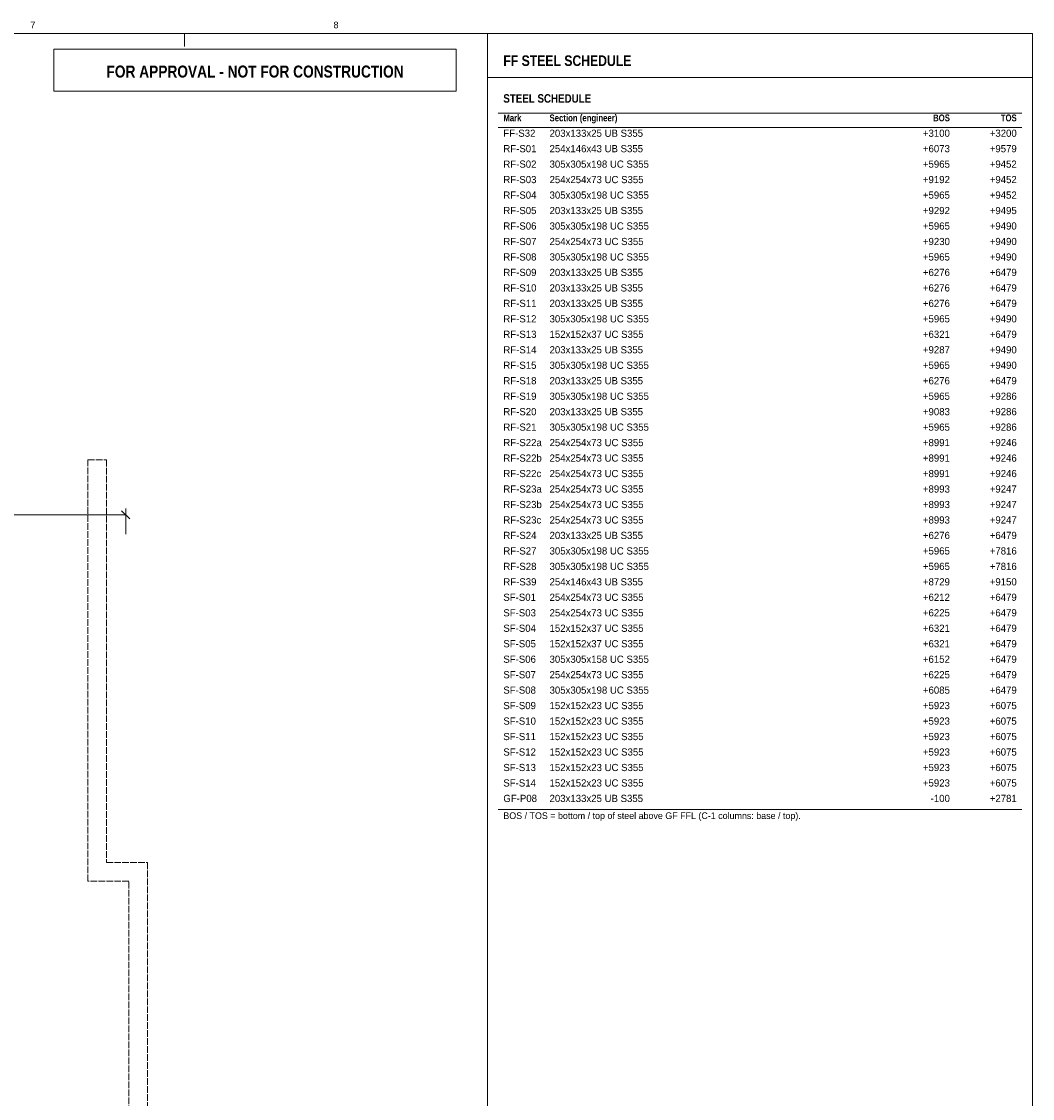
# Model space of a CAD drawing. Header units: millimetres. Extents: x 17 to 587, y 4 to 415.
# Tile 7 of 7: x 394 to 587, y 210 to 415. Entities that reach past the tile are written whole.
import ezdxf
from ezdxf.enums import TextEntityAlignment as Align

# ---------------------------------------------------------------- set-up
doc = ezdxf.new("R2010")
doc.units = ezdxf.units.MM
doc.linetypes.add('DASHED', pattern=[1.524, 1.27, -0.254])
for name, color, linetype in [('LINE-INK', 7, 'Continuous'), ('LINE-RED', 7, 'Continuous'), ('LINE-STEEL_GREY-DASH', 7, 'DASHED'), ('LINE-TEAL', 7, 'Continuous'), ('TEXT-INK', 7, 'Continuous'), ('TEXT-RED', 7, 'Continuous'), ('TEXT-STEEL_GREY', 7, 'Continuous'), ('TEXT-TEAL', 7, 'Continuous')]:
    doc.layers.add(name, color=color, linetype=linetype)
doc.styles.add('OpenSansCondensed-Bold', font='OpenSansCondensed-Bold.ttf')

msp = doc.modelspace()

# ---------------------------------------------------------------- linework, layer by layer
at = {"layer": 'LINE-INK', "lineweight": 5}
for p, q in [((425.13, 413), (425.13, 410.5)), ((483, 7), (483, 413)), ((485, 397.8), (585, 397.8)), ((485, 395.05), (585, 395.05)), ((413.91, 321.13), (86.09, 321.13)), ((414.68, 320.35), (413.13, 321.9)), ((413.91, 317.43), (413.91, 322.33)), ((485, 264.92), (585, 264.92))]:
    msp.add_line(p, q, dxfattribs=at)
msp.add_lwpolyline([(20, 7), (587, 7), (587, 413), (20, 413)], close=True, dxfattribs=at)
at = {"layer": 'LINE-RED', "lineweight": 5}
msp.add_lwpolyline([(400.21, 402), (477, 402), (477, 410), (400.21, 410)], close=True, dxfattribs=at)
at = {"layer": 'LINE-STEEL_GREY-DASH', "lineweight": 5}
msp.add_lwpolyline([(296.81, 191.9), (414.54, 191.9), (414.54, 251.19), (406.66, 251.19), (406.66, 331.63), (410.22, 331.63), (410.22, 254.75), (418.09, 254.75), (418.09, 126.37), (376.47, 126.37)], dxfattribs=at)
at = {"layer": 'LINE-TEAL', "lineweight": 5}
msp.add_line((483, 404.6), (587, 404.6), dxfattribs=at)

# ---------------------------------------------------------------- texts
at = {"layer": 'TEXT-INK', "style": 'OpenSansCondensed-Bold'}
msp.add_text('STEEL SCHEDULE', height=1.6256, dxfattribs=at).set_placement((486, 399.8))
at = {"layer": 'TEXT-INK'}
for s, height, p in [('FF-S32', 1.372, (486, 393.29)), ('203x133x25 UB S355', 1.3716, (494.82, 393.29)), ('RF-S01', 1.372, (486, 390.34)), ('254x146x43 UB S355', 1.3716, (494.82, 390.34)), ('RF-S02', 1.372, (486, 387.39)), ('305x305x198 UC S355', 1.3716, (494.82, 387.39)), ('RF-S03', 1.372, (486, 384.44)), ('254x254x73 UC S355', 1.3716, (494.82, 384.44)), ('RF-S04', 1.372, (486, 381.48)), ('305x305x198 UC S355', 1.3716, (494.82, 381.48)), ('RF-S05', 1.372, (486, 378.53)), ('203x133x25 UB S355', 1.3716, (494.82, 378.53)), ('RF-S06', 1.372, (486, 375.58)), ('305x305x198 UC S355', 1.3716, (494.82, 375.58)), ('RF-S07', 1.372, (486, 372.62)), ('254x254x73 UC S355', 1.3716, (494.82, 372.62)), ('RF-S08', 1.372, (486, 369.67)), ('305x305x198 UC S355', 1.3716, (494.82, 369.67)), ('RF-S09', 1.372, (486, 366.72)), ('203x133x25 UB S355', 1.3716, (494.82, 366.72)), ('RF-S10', 1.372, (486, 363.76)), ('203x133x25 UB S355', 1.3716, (494.82, 363.76)), ('RF-S11', 1.372, (486, 360.81)), ('203x133x25 UB S355', 1.3716, (494.82, 360.81)), ('RF-S12', 1.372, (486, 357.86)), ('305x305x198 UC S355', 1.3716, (494.82, 357.86)), ('RF-S13', 1.372, (486, 354.91)), ('152x152x37 UC S355', 1.3716, (494.82, 354.91)), ('RF-S14', 1.372, (486, 351.95)), ('203x133x25 UB S355', 1.3716, (494.82, 351.95)), ('RF-S15', 1.372, (486, 349)), ('305x305x198 UC S355', 1.3716, (494.82, 349)), ('RF-S18', 1.372, (486, 346.05)), ('203x133x25 UB S355', 1.3716, (494.82, 346.05)), ('RF-S19', 1.372, (486, 343.09)), ('305x305x198 UC S355', 1.3716, (494.82, 343.09)), ('RF-S20', 1.372, (486, 340.14)), ('203x133x25 UB S355', 1.3716, (494.82, 340.14)), ('RF-S21', 1.372, (486, 337.19)), ('305x305x198 UC S355', 1.3716, (494.82, 337.19)), ('RF-S22a', 1.372, (486, 334.24)), ('254x254x73 UC S355', 1.3716, (494.82, 334.24)), ('RF-S22b', 1.372, (486, 331.28)), ('254x254x73 UC S355', 1.3716, (494.82, 331.28)), ('RF-S22c', 1.372, (486, 328.33)), ('254x254x73 UC S355', 1.3716, (494.82, 328.33)), ('RF-S23a', 1.372, (486, 325.38)), ('254x254x73 UC S355', 1.3716, (494.82, 325.38)), ('RF-S23b', 1.372, (486, 322.42)), ('254x254x73 UC S355', 1.3716, (494.82, 322.42)), ('RF-S23c', 1.372, (486, 319.47)), ('254x254x73 UC S355', 1.3716, (494.82, 319.47)), ('RF-S24', 1.372, (486, 316.52)), ('203x133x25 UB S355', 1.3716, (494.82, 316.52)), ('RF-S27', 1.372, (486, 313.56)), ('305x305x198 UC S355', 1.3716, (494.82, 313.56)), ('RF-S28', 1.372, (486, 310.61)), ('305x305x198 UC S355', 1.3716, (494.82, 310.61)), ('RF-S39', 1.372, (486, 307.66)), ('254x146x43 UB S355', 1.3716, (494.82, 307.66)), ('SF-S01', 1.372, (486, 304.71)), ('254x254x73 UC S355', 1.3716, (494.82, 304.71)), ('SF-S03', 1.372, (486, 301.75)), ('254x254x73 UC S355', 1.3716, (494.82, 301.75)), ('SF-S04', 1.372, (486, 298.8)), ('152x152x37 UC S355', 1.3716, (494.82, 298.8)), ('SF-S05', 1.372, (486, 295.85)), ('152x152x37 UC S355', 1.3716, (494.82, 295.85)), ('SF-S06', 1.372, (486, 292.89)), ('305x305x158 UC S355', 1.3716, (494.82, 292.89)), ('SF-S07', 1.372, (486, 289.94)), ('254x254x73 UC S355', 1.3716, (494.82, 289.94)), ('SF-S08', 1.372, (486, 286.99)), ('305x305x198 UC S355', 1.3716, (494.82, 286.99)), ('SF-S09', 1.372, (486, 284.04)), ('152x152x23 UC S355', 1.3716, (494.82, 284.04)), ('SF-S10', 1.372, (486, 281.08)), ('152x152x23 UC S355', 1.3716, (494.82, 281.08)), ('SF-S11', 1.372, (486, 278.13)), ('152x152x23 UC S355', 1.3716, (494.82, 278.13)), ('SF-S12', 1.372, (486, 275.18)), ('152x152x23 UC S355', 1.3716, (494.82, 275.18)), ('SF-S13', 1.372, (486, 272.22)), ('152x152x23 UC S355', 1.3716, (494.82, 272.22)), ('SF-S14', 1.372, (486, 269.27)), ('152x152x23 UC S355', 1.3716, (494.82, 269.27)), ('GF-P08', 1.372, (486, 266.32)), ('203x133x25 UB S355', 1.3716, (494.82, 266.32))]:
    msp.add_text(s, height=height, dxfattribs=at).set_placement(p)
for s, p in [('+3100', (571.24, 393.29)), ('+3200', (584, 393.29)), ('+6073', (571.24, 390.34)), ('+9579', (584, 390.34)), ('+5965', (571.24, 387.39)), ('+9452', (584, 387.39)), ('+9192', (571.24, 384.44)), ('+9452', (584, 384.44)), ('+5965', (571.24, 381.48)), ('+9452', (584, 381.48)), ('+9292', (571.24, 378.53)), ('+9495', (584, 378.53)), ('+5965', (571.24, 375.58)), ('+9490', (584, 375.58)), ('+9230', (571.24, 372.62)), ('+9490', (584, 372.62)), ('+5965', (571.24, 369.67)), ('+9490', (584, 369.67)), ('+6276', (571.24, 366.72)), ('+6479', (584, 366.72)), ('+6276', (571.24, 363.76)), ('+6479', (584, 363.76)), ('+6276', (571.24, 360.81)), ('+6479', (584, 360.81)), ('+5965', (571.24, 357.86)), ('+9490', (584, 357.86)), ('+6321', (571.24, 354.91)), ('+6479', (584, 354.91)), ('+9287', (571.24, 351.95)), ('+9490', (584, 351.95)), ('+5965', (571.24, 349)), ('+9490', (584, 349)), ('+6276', (571.24, 346.05)), ('+6479', (584, 346.05)), ('+5965', (571.24, 343.09)), ('+9286', (584, 343.09)), ('+9083', (571.24, 340.14)), ('+9286', (584, 340.14)), ('+5965', (571.24, 337.19)), ('+9286', (584, 337.19)), ('+8991', (571.24, 334.24)), ('+9246', (584, 334.24)), ('+8991', (571.24, 331.28)), ('+9246', (584, 331.28)), ('+8991', (571.24, 328.33)), ('+9246', (584, 328.33)), ('+8993', (571.24, 325.38)), ('+9247', (584, 325.38)), ('+8993', (571.24, 322.42)), ('+9247', (584, 322.42)), ('+8993', (571.24, 319.47)), ('+9247', (584, 319.47)), ('+6276', (571.24, 316.52)), ('+6479', (584, 316.52)), ('+5965', (571.24, 313.56)), ('+7816', (584, 313.56)), ('+5965', (571.24, 310.61)), ('+7816', (584, 310.61)), ('+8729', (571.24, 307.66)), ('+9150', (584, 307.66)), ('+6212', (571.24, 304.71)), ('+6479', (584, 304.71)), ('+6225', (571.24, 301.75)), ('+6479', (584, 301.75)), ('+6321', (571.24, 298.8)), ('+6479', (584, 298.8)), ('+6321', (571.24, 295.85)), ('+6479', (584, 295.85)), ('+6152', (571.24, 292.89)), ('+6479', (584, 292.89)), ('+6225', (571.24, 289.94)), ('+6479', (584, 289.94)), ('+6085', (571.24, 286.99)), ('+6479', (584, 286.99)), ('+5923', (571.24, 284.04)), ('+6075', (584, 284.04)), ('+5923', (571.24, 281.08)), ('+6075', (584, 281.08)), ('+5923', (571.24, 278.13)), ('+6075', (584, 278.13)), ('+5923', (571.24, 275.18)), ('+6075', (584, 275.18)), ('+5923', (571.24, 272.22)), ('+6075', (584, 272.22)), ('+5923', (571.24, 269.27)), ('+6075', (584, 269.27)), ('-100', (571.24, 266.32)), ('+2781', (584, 266.32))]:
    msp.add_text(s, height=1.372, dxfattribs=at).set_placement(p, align=Align.RIGHT)
at = {"layer": 'TEXT-RED', "style": 'OpenSansCondensed-Bold'}
msp.add_text('FOR APPROVAL - NOT FOR CONSTRUCTION', height=2.286, dxfattribs=at).set_placement((438.6, 404.6), align=Align.CENTER)
at = {"layer": 'TEXT-STEEL_GREY'}
for s, p in [('7', (396.19, 414)), ('8', (454.06, 414))]:
    msp.add_text(s, height=1.27, dxfattribs=at).set_placement(p, align=Align.CENTER)
at = {"layer": 'TEXT-STEEL_GREY', "style": 'OpenSansCondensed-Bold'}
for s, height, p in [('Mark', 1.295, (486, 396.25)), ('Section (engineer)', 1.2954, (494.82, 396.25))]:
    msp.add_text(s, height=height, dxfattribs=at).set_placement(p)
for s, p in [('BOS', (571.24, 396.25)), ('TOS', (584, 396.25))]:
    msp.add_text(s, height=1.295, dxfattribs=at).set_placement(p, align=Align.RIGHT)
at = {"layer": 'TEXT-STEEL_GREY'}
msp.add_text('BOS / TOS = bottom / top of steel above GF FFL (C-1 columns: base / top).', height=1.27, dxfattribs=at).set_placement((486, 263.07))
at = {"layer": 'TEXT-TEAL', "style": 'OpenSansCondensed-Bold'}
msp.add_text('FF STEEL SCHEDULE', height=2.032, dxfattribs=at).set_placement((486, 406.8))

doc.saveas('drawing.dxf')
